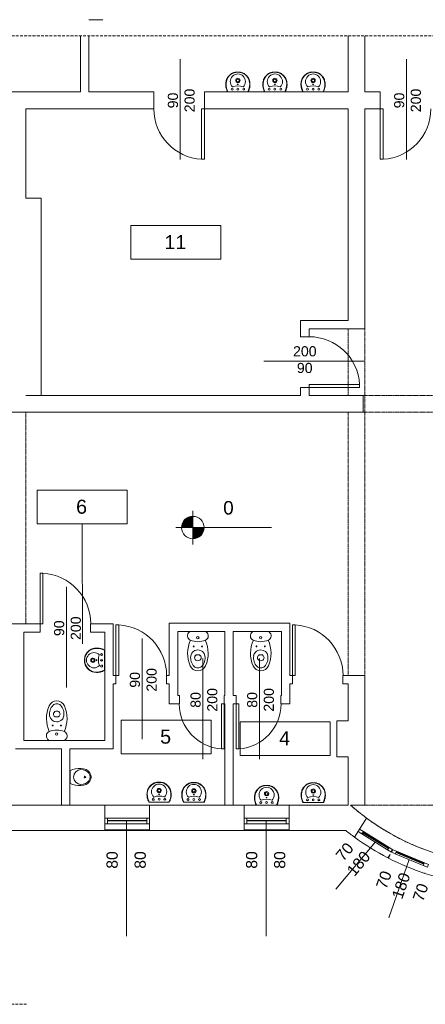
# Model space of a CAD drawing. Header units: millimetres. Extents: x -25482 to 40133, y -15451 to 2292.
# Tile 2 of 3: x 21329 to 28554, y -15451 to 2077. Entities that reach past the tile are written whole.
import ezdxf

# ---------------------------------------------------------------- set-up
doc = ezdxf.new("R2010")
doc.units = ezdxf.units.MM
doc.linetypes.add('DASHED', pattern=[0.75, 0.5, -0.25])
doc.linetypes.add('Wyburzony', pattern=[4.8, 3.2, -1.6])
for name, color, linetype, lineweight in [('A-AREA-IDEN', 250, 'Continuous', 9), ('A-DETL-DEMO', 6, 'Wyburzony', 9), ('A-DETL-THIN', 151, 'Continuous', 9), ('A-DOOR', 250, 'Continuous', 9), ('A-DOOR-IDEN', 250, 'Continuous', 9), ('A-FLOR', 192, 'Continuous', 9), ('A-GLAZ', 250, 'Continuous', 9), ('A-GLAZ-IDEN', 250, 'Continuous', 9), ('A-WALL', 113, 'Continuous', 9), ('G-ANNO-DIMS', 250, 'Continuous', 9), ('G-ANNO-TEXT', 231, 'Continuous', 9), ('P-SANR-FIXT', 250, 'Continuous', 9)]:
    doc.layers.add(name, color=color, linetype=linetype, lineweight=lineweight)
doc.styles.add('Arial_1', font='arial.ttf', dxfattribs={"height": 200})
doc.styles.add('Arial_2', font='arial.ttf', dxfattribs={"height": 250})
doc.styles.add('Arial_3', font='arial.ttf', dxfattribs={"height": 240})
doc.styles.add('Arial_4', font='arial.ttf', dxfattribs={"height": 180})

# ---------------------------------------------------------------- blocks, each defined once
blk = doc.blocks.new('M_Jednoskrzydłowe płytowe - 90x200-423182-PARTER')
at = {"layer": 'A-DOOR', "lineweight": 18}
for p, q in [((399, -150), (399, -1050)), ((450, -150), (399, -150)), ((450, -150), (450, -1050)), ((450, -1050), (399, -1050))]:
    blk.add_line(p, q, dxfattribs=at)
at = {"layer": 'A-DOOR'}
blk.add_arc((450, -150), 902, 180, 266.7576, dxfattribs=at)
blk = doc.blocks.new('M_Jednoskrzydłowe płytowe - 90x200-421919-PARTER')
at = {"layer": 'A-DOOR', "lineweight": 18}
for p, q in [((399, 75), (399, 975)), ((450, 975), (399, 975)), ((450, 75), (450, 975)), ((450, 75), (399, 75))]:
    blk.add_line(p, q, dxfattribs=at)
at = {"layer": 'A-DOOR'}
blk.add_arc((450, 75), 902, 93.2424, 180, dxfattribs=at)
blk = doc.blocks.new('M_Jednoskrzydłowe płytowe - 90x200-423139-PARTER')
at = {"layer": 'A-DOOR', "lineweight": 18}
for p, q in [((399, 150), (399, 1050)), ((450, 1050), (399, 1050)), ((450, 150), (450, 1050)), ((450, 150), (399, 150))]:
    blk.add_line(p, q, dxfattribs=at)
at = {"layer": 'A-DOOR'}
blk.add_arc((450, 150), 902, 93.2424, 180, dxfattribs=at)
blk = doc.blocks.new('M_Jednoskrzydłowe płytowe - 90x200-421705-PARTER')
at = {"layer": 'A-DOOR', "lineweight": 18}
for p, q in [((399, -75), (399, -975)), ((450, -75), (399, -75)), ((450, -75), (450, -975)), ((450, -975), (399, -975))]:
    blk.add_line(p, q, dxfattribs=at)
at = {"layer": 'A-DOOR'}
blk.add_arc((450, -75), 902, 180, 266.7576, dxfattribs=at)
blk = doc.blocks.new('M_Jednoskrzydłowe płytowe - 80x200-425787-PARTER')
at = {"layer": 'A-DOOR', "lineweight": 18}
for p, q in [((349, 75), (349, 875)), ((400, 875), (349, 875)), ((400, 75), (400, 875)), ((400, 75), (349, 75))]:
    blk.add_line(p, q, dxfattribs=at)
at = {"layer": 'A-DOOR'}
blk.add_arc((400, 75), 802, 93.6474, 180, dxfattribs=at)
blk = doc.blocks.new('M_Jednoskrzydłowe płytowe - 80x200-422149-PARTER')
at = {"layer": 'A-DOOR', "lineweight": 18}
for p, q in [((349, -75), (349, -875)), ((400, -75), (349, -75)), ((400, -75), (400, -875)), ((400, -875), (349, -875))]:
    blk.add_line(p, q, dxfattribs=at)
at = {"layer": 'A-DOOR'}
blk.add_arc((400, -75), 802, 180, 266.3526, dxfattribs=at)
blk = doc.blocks.new('Okno_ramowe_belka-poziomo_stale - 120x150-V1-PARTER')
at = {"layer": 'A-GLAZ', "lineweight": 18}
for p, q in [((-279, 80), (-359, 80)), ((-359, 80), (-359, 30)), ((-359, 30), (-279, 30)), ((-279, 30), (-279, 80)), ((261, 55), (-279, 55)), ((-279, 55), (-279, 45)), ((-279, 45), (261, 45)), ((261, 80), (261, 30)), ((341, 80), (261, 80)), ((261, 45), (261, 55)), ((261, 30), (341, 30)), ((341, 30), (341, 80))]:
    blk.add_line(p, q, dxfattribs=at)
at = {"layer": 'A-GLAZ'}
for p, q in [((261, 80), (-279, 80)), ((-279, 30), (261, 30))]:
    blk.add_line(p, q, dxfattribs=at)
blk = doc.blocks.new('Okno_ramowe_belka-poziomo_stale - 120x150-V2-PARTER')
at = {"layer": 'A-GLAZ', "lineweight": 18}
for p, q in [((-279, 80), (-359, 80)), ((-359, 80), (-359, 30)), ((-359, 30), (-279, 30)), ((-279, 30), (-279, 80)), ((261, 55), (-279, 55)), ((-279, 55), (-279, 45)), ((-279, 45), (261, 45)), ((261, 80), (261, 30)), ((341, 80), (261, 80)), ((261, 45), (261, 55)), ((261, 30), (341, 30))]:
    blk.add_line(p, q, dxfattribs=at)
at = {"layer": 'A-GLAZ'}
for p, q in [((261, 80), (-279, 80)), ((-279, 30), (261, 30))]:
    blk.add_line(p, q, dxfattribs=at)
blk = doc.blocks.new('Okno_ramowe_uchylne gora-rozwierne - 120x150 2-458397-PARTER')
at = {"layer": 'A-GLAZ', "lineweight": 18}
for p, q in [((-359, 105), (-409, 105)), ((-409, 5), (-359, 5)), ((-359, 5), (-359, 105)), ((341, 55), (-359, 55)), ((-359, 55), (-359, 45)), ((-359, 45), (341, 45)), ((341, 105), (341, 5)), ((391, 105), (341, 105)), ((341, 45), (341, 55)), ((341, 5), (391, 5))]:
    blk.add_line(p, q, dxfattribs=at)
at = {"layer": 'A-GLAZ'}
for p, q in [((341, 105), (-359, 105)), ((-359, 5), (341, 5))]:
    blk.add_line(p, q, dxfattribs=at)
blk = doc.blocks.new('Sink - Cloakroom - 440 x 350mm-469328-PARTER')
at = {"layer": 'P-SANR-FIXT', "flags": 128}
for points in [[(0, 353), (-8, 353), (-17, 353), (-25, 353), (-33, 352), (-42, 350), (-50, 349), (-58, 347), (-66, 345), (-74, 342), (-82, 339), (-89, 336), (-97, 333), (-104, 329), (-112, 325), (-119, 320), (-126, 316), (-132, 311), (-139, 306), (-145, 300), (-151, 294), (-157, 289), (-163, 282), (-168, 276), (-173, 269), (-178, 263), (-183, 256), (-187, 248), (-191, 241), (-195, 234), (-198, 226), (-201, 218), (-204, 210), (-206, 203), (-208, 194), (-208, 194)], [(208, 194), (206, 202), (204, 210), (201, 218), (198, 226), (195, 234), (191, 241), (187, 248), (183, 255), (178, 262), (173, 269), (168, 276), (163, 282), (157, 288), (151, 294), (145, 300), (139, 305), (132, 311), (126, 316), (119, 320), (112, 325), (104, 329), (97, 333), (89, 336), (82, 339), (74, 342), (66, 345), (58, 347), (50, 349), (42, 350), (33, 352), (25, 353), (17, 353), (9, 353), (0, 353), (0, 353)], [(-208, 194), (-211, 184), (-213, 173), (-214, 162), (-215, 152), (-216, 141), (-216, 130), (-216, 119), (-215, 109), (-214, 98), (-212, 87), (-211, 77), (-208, 66), (-205, 56), (-202, 46), (-199, 35), (-195, 25), (-190, 16), (-185, 6), (-183, 1)], [(183, 1), (187, 10), (192, 19), (196, 29), (200, 39), (203, 49), (206, 60), (209, 70), (211, 81), (213, 91), (214, 102), (215, 113), (216, 123), (216, 134), (216, 145), (215, 156), (214, 166), (212, 177), (210, 188), (208, 194)]]:
    blk.add_lwpolyline(points, dxfattribs=at)
at = {"layer": 'P-SANR-FIXT'}
for centre, radius, start, end in [((53, 131), 264, 166.3649, 209.3127), ((-6, 145), 204, 88.3442, 166.3649), ((-6, 145), 204, 151.9215, 154.8002), ((0, 184), 135, 314.9444, 224.5371), ((-6, 145), 204, 125.9149, 128.7935), ((-6, 145), 204, 99.9082, 102.7869), ((0, 204), 38.6, 0, 180), ((0, 204), 38.6, 180, 0), ((0, 204), 23.5, 0, 180), ((0, 204), 23.5, 180, 0), ((6, 145), 204, 13.6351, 91.6558), ((6, 145), 204, 77.2124, 80.091), ((6, 145), 204, 51.2057, 54.0844), ((-53, 131), 264, 330.6873, 13.6351), ((6, 145), 204, 25.1991, 28.0777), ((-101, 51), 17, 0, 180), ((-101, 51), 17, 180, 0), ((-2, -160), 267, 68.6801, 110.8014), ((-1, 49), 16.8, 90, 270), ((-1, 49), 16.8, 270, 90), ((104, 50), 17, 0, 180), ((104, 50), 17, 180, 0)]:
    blk.add_arc(centre, radius, start, end, dxfattribs=at)
for major_axis in [(-9.08, 0), (9.08, 0)]:
    blk.add_ellipse((-1, 137), major_axis=major_axis, ratio=0.332108, start_param=3.141593, end_param=6.283185, dxfattribs=at)
blk.add_open_spline([(0, 353), (0, 353), (0, 353), (0, 353)], degree=3, dxfattribs=at)
blk.add_open_spline([(0, 353), (0, 353), (0, 353), (0, 353), (0, 351), (0, 350), (0, 350), (0, 349)], degree=3, knots=[-0.8570646, -0.8570646, -0.8570646, -0.8570646, -0.75, -0.5, -0.25, -0.125, 0, 0, 0, 0], dxfattribs=at)
blk = doc.blocks.new('M_WC Seat with Cistern-Wall Based - 700 x 370mm-469254-PARTER')
at = {"layer": 'P-SANR-FIXT'}
for p, q in [((82, 506), (94, 493)), ((94, 493), (156, 493)), ((156, 493), (168, 506)), ((-22, 75), (-22, 84)), ((272, 84), (272, 75))]:
    blk.add_line(p, q, dxfattribs=at)
for centre, radius, start, end in [((126, 628), 150, 90.5311, 156.2031), ((117, 642), 81.6, 84.1645, 135.6026), ((124, 628), 150, 23.7969, 89.4689), ((133, 642), 81.6, 44.3974, 95.8355), ((500, 463), 558, 156.2031, 204.6455), ((216, 545), 220, 135.6026, 189.0939), ((117, 541), 50, 162.8135, 225), ((125, 539), 58.1, 17.1829, 162.8135), ((133, 541), 50, 315, 17.1829), ((34, 545), 220, 350.9061, 44.3974), ((-250, 463), 558, 335.3545, 23.7969), ((125, 531), 128, 189.0939, 270.0015), ((125, 531), 128, 269.9985, 317.5547), ((125, 531), 128, 317.5547, 350.9061), ((22, 154), 82.5, 113.1218, 237.7255), ((125, -87), 344, 66.8782, 113.1218), ((52, 340), 7.83, 0, 180), ((52, 340), 7.83, 180, 360), ((126, 186), 20.9, 0, 180), ((126, 186), 20.9, 180, 0), ((200, 340), 7.83, 0, 180), ((200, 340), 7.83, 180, 0), ((228, 154), 82.5, 302.2745, 66.8782)]:
    blk.add_arc(centre, radius, start, end, dxfattribs=at)
blk = doc.blocks.new('Sink - Cloakroom - 440 x 350mm-V7-PARTER')
at = {"layer": 'P-SANR-FIXT'}
for p, q in [((182, 0), (-179, 0)), ((-177, 0), (-178, 0)), ((178, 0), (177, 0))]:
    blk.add_line(p, q, dxfattribs=at)
at = {"layer": 'P-SANR-FIXT', "flags": 128}
for points in [[(-182, 0), (-187, -10), (-192, -19), (-196, -29), (-200, -39), (-203, -49), (-206, -60), (-209, -70), (-211, -81), (-213, -91), (-214, -102), (-215, -113), (-216, -123), (-216, -134), (-216, -145), (-215, -156), (-214, -166), (-212, -177), (-210, -188), (-208, -194)], [(208, -194), (211, -184), (213, -173), (214, -162), (215, -152), (216, -141), (216, -130), (216, -119), (215, -109), (214, -98), (212, -87), (211, -77), (208, -66), (205, -56), (202, -46), (199, -35), (195, -25), (190, -16), (185, -6), (182, 0)], [(-208, -194), (-206, -202), (-204, -210), (-201, -218), (-198, -226), (-195, -234), (-191, -241), (-187, -248), (-183, -255), (-178, -262), (-173, -269), (-168, -276), (-163, -282), (-157, -288), (-151, -294), (-145, -300), (-139, -305), (-132, -311), (-126, -316), (-119, -320), (-112, -325), (-104, -329), (-97, -333), (-89, -336), (-82, -339), (-74, -342), (-66, -345), (-58, -347), (-50, -349), (-42, -350), (-33, -352), (-25, -353), (-17, -353), (-9, -353), (0, -353), (0, -353)], [(0, -353), (8, -353), (17, -353), (25, -353), (33, -352), (42, -350), (50, -349), (58, -347), (66, -345), (74, -342), (82, -339), (89, -336), (97, -333), (104, -329), (112, -325), (119, -320), (126, -316), (132, -311), (139, -306), (145, -300), (151, -294), (157, -289), (163, -282), (168, -276), (173, -269), (178, -263), (183, -256), (187, -248), (191, -241), (195, -234), (198, -226), (201, -218), (204, -210), (206, -203), (208, -194), (208, -194)]]:
    blk.add_lwpolyline(points, dxfattribs=at)
at = {"layer": 'P-SANR-FIXT'}
for centre, radius, start, end in [((53, -131), 264, 150.3649, 193.6351), ((0, -184), 135, 135.4629, 45.0556), ((-101, -51), 17, 360, 180), ((-101, -51), 17, 180, 360), ((-2, 160), 267, 249.1986, 291.3199), ((0, -204), 38.6, 360, 180), ((-1, -49), 16.8, 90, 270), ((-1, -49), 16.8, 270, 90), ((104, -50), 17, 360, 180), ((104, -50), 17, 180, 360), ((-53, -131), 264, 346.3649, 29.6351), ((-6, -145), 204, 193.6351, 271.6558), ((-6, -145), 204, 205.1998, 208.0785), ((-6, -145), 204, 231.2065, 234.0851), ((-6, -145), 204, 257.2131, 260.0918), ((0, -204), 38.6, 180, 360), ((0, -204), 23.5, 360, 180), ((0, -204), 23.5, 180, 360), ((6, -145), 204, 268.3442, 346.3649), ((6, -145), 204, 279.909, 282.7876), ((6, -145), 204, 305.9156, 308.7943), ((6, -145), 204, 331.9223, 334.8009)]:
    blk.add_arc(centre, radius, start, end, dxfattribs=at)
for major_axis in [(-9.08, 0), (9.08, 0)]:
    blk.add_ellipse((-1, -137), major_axis=major_axis, ratio=0.332108, start_param=3.141593, end_param=6.283185, dxfattribs=at)
for points, knots in [([(-178, 0), (-178, 0), (-179, 0), (-180, 0), (-181, 0), (-182, 0), (-182, 0), (-182, 0), (-182, 0)], [-1, -1, -1, -1, -0.75, -0.625, -0.5, -0.375, -0.3125, -0.25, -0.25, -0.25, -0.25]), ([(182, 0), (182, 0), (182, 0), (182, 0), (181, 0), (180, 0), (179, 0), (178, 0), (178, 0)], [-0.75, -0.75, -0.75, -0.75, -0.6875, -0.625, -0.5, -0.375, -0.25, 0, 0, 0, 0]), ([(0, -349), (0, -350), (0, -351), (0, -353), (0, -353), (0, -353), (0, -353)], [-1, -1, -1, -1, -0.75, -0.5, -0.25, -0.1429354, -0.1429354, -0.1429354, -0.1429354])]:
    blk.add_open_spline(points, degree=3, knots=knots, dxfattribs=at)
blk.add_open_spline([(0, -353), (0, -353), (0, -353), (0, -353)], degree=3, dxfattribs=at)
blk = doc.blocks.new('Sink - Cloakroom - 440 x 350mm-V10-PARTER')
at = {"layer": 'P-SANR-FIXT', "flags": 128}
for points in [[(-182, 0), (-187, -10), (-192, -19), (-196, -29), (-200, -39), (-203, -49), (-206, -60), (-209, -70), (-211, -81), (-213, -91), (-214, -102), (-215, -113), (-216, -123), (-216, -134), (-216, -145), (-215, -156), (-214, -166), (-212, -177), (-210, -188), (-208, -194)], [(208, -194), (211, -184), (213, -173), (214, -162), (215, -152), (216, -141), (216, -130), (216, -119), (215, -109), (214, -98), (212, -87), (211, -77), (208, -66), (205, -56), (202, -46), (199, -35), (195, -25), (190, -16), (185, -6), (182, 0)], [(-208, -194), (-206, -202), (-204, -210), (-201, -218), (-198, -226), (-195, -234), (-191, -241), (-187, -248), (-183, -255), (-178, -262), (-173, -269), (-168, -276), (-163, -282), (-157, -288), (-151, -294), (-145, -300), (-139, -305), (-132, -311), (-126, -316), (-119, -320), (-112, -325), (-104, -329), (-97, -333), (-89, -336), (-82, -339), (-74, -342), (-66, -345), (-58, -347), (-50, -349), (-42, -350), (-33, -352), (-25, -353), (-17, -353), (-9, -353), (0, -353), (0, -353)], [(0, -353), (8, -353), (17, -353), (25, -353), (33, -352), (42, -350), (50, -349), (58, -347), (66, -345), (74, -342), (82, -339), (89, -336), (97, -333), (104, -329), (112, -325), (119, -320), (126, -316), (132, -311), (139, -306), (145, -300), (151, -294), (157, -289), (163, -282), (168, -276), (173, -269), (178, -263), (183, -256), (187, -248), (191, -241), (195, -234), (198, -226), (201, -218), (204, -210), (206, -203), (208, -194), (208, -194)]]:
    blk.add_lwpolyline(points, dxfattribs=at)
at = {"layer": 'P-SANR-FIXT'}
for centre, radius, start, end in [((53, -131), 264, 150.3649, 193.6351), ((0, -184), 135, 135.4629, 45.0556), ((-101, -51), 17, 360, 180), ((-101, -51), 17, 180, 360), ((-2, 160), 267, 249.1986, 291.3199), ((0, -204), 38.6, 360, 180), ((-1, -49), 16.8, 90, 270), ((-1, -49), 16.8, 270, 90), ((104, -50), 17, 360, 180), ((104, -50), 17, 180, 360), ((-53, -131), 264, 346.3649, 29.6351), ((-6, -145), 204, 193.6351, 271.6558), ((-6, -145), 204, 205.1998, 208.0785), ((-6, -145), 204, 231.2065, 234.0851), ((-6, -145), 204, 257.2131, 260.0918), ((0, -204), 38.6, 180, 360), ((0, -204), 23.5, 360, 180), ((0, -204), 23.5, 180, 360), ((6, -145), 204, 268.3442, 346.3649), ((6, -145), 204, 279.909, 282.7876), ((6, -145), 204, 305.9156, 308.7943), ((6, -145), 204, 331.9223, 334.8009)]:
    blk.add_arc(centre, radius, start, end, dxfattribs=at)
for major_axis in [(-9.08, 0), (9.08, 0)]:
    blk.add_ellipse((-1, -137), major_axis=major_axis, ratio=0.332108, start_param=3.141593, end_param=6.283185, dxfattribs=at)
blk.add_open_spline([(0, -349), (0, -350), (0, -351), (0, -353), (0, -353), (0, -353), (0, -353)], degree=3, knots=[-1, -1, -1, -1, -0.75, -0.5, -0.25, -0.1429354, -0.1429354, -0.1429354, -0.1429354], dxfattribs=at)
blk.add_open_spline([(0, -353), (0, -353), (0, -353), (0, -353)], degree=3, dxfattribs=at)
blk = doc.blocks.new('Urinal _2_ - Urinal _2_-472095-PARTER')
at = {"layer": 'P-SANR-FIXT'}
blk.add_line((-117, -3), (117, -3), dxfattribs=at)
blk.add_circle((0, -268), 15, dxfattribs=at)
for centre, start, end in [((392, -195), 159.3261, 180), ((-392, -195), 360, 20.6739)]:
    blk.add_arc(centre, 545, start, end, dxfattribs=at)
for major_axis, ratio, start_param, end_param in [((-132, 0), 0.987707, 3.141593, 6.283185), ((0, 186), 0.819068, 1.570796, 4.712389), ((0, 165), 0.80303, 1.570796, 4.712389)]:
    blk.add_ellipse((0, -195), major_axis=major_axis, ratio=ratio, start_param=start_param, end_param=end_param, dxfattribs=at)
blk = doc.blocks.new('M_Oznaczenie pomieszczenia - Oznaczenie pomieszczenia 3-509530-PARTER')
at = {"layer": 'A-AREA-IDEN'}
for p, q in [((-8, 3), (-8, -3)), ((-8, 3), (8, 3)), ((8, 3), (8, -3)), ((-8, -3), (8, -3))]:
    blk.add_line(p, q, dxfattribs=at)
blk = doc.blocks.new('M_Oznaczenie okna - M_Oznaczenie okna-3796-PARTER')
at = {"layer": 'A-GLAZ-IDEN'}
blk.add_line((-0.1, 3.25), (-0.1, -17.16), dxfattribs=at)
blk = doc.blocks.new('Rzędne punktów - M_Rzędna punktu - wypełniony obszar docelowy-23738-PARTER')
at = {"layer": 'G-ANNO-DIMS'}
h = blk.add_hatch(color=256, dxfattribs=at)
edge = h.paths.add_edge_path()
edge.add_line((0, 0), (-2, 0))
edge.add_arc((0, 0), 2, 90, 180, ccw=False)
edge.add_line((0, 2), (0, 0))
h = blk.add_hatch(color=256, dxfattribs=at)
edge = h.paths.add_edge_path()
edge.add_line((0, 0), (2, 0))
edge.add_arc((0, 0), 2, 270, 360, ccw=False)
edge.add_line((0, -2), (0, 0))
for p, q in [((0, -3), (0, 3)), ((-3, 0), (14, 0))]:
    blk.add_line(p, q, dxfattribs=at)
blk.add_circle((0, 0), 2, dxfattribs=at)
blk = doc.blocks.new('M_Oznaczenie drzwi - M_Oznaczenie drzwi-1233-PARTER')
at = {"layer": 'A-DOOR-IDEN'}
blk.add_line((0.19, 7.31), (0.19, -10.57), dxfattribs=at)

msp = doc.modelspace()

# ---------------------------------------------------------------- linework, layer by layer
at = {"color": 18, "linetype": 'DASHED', "lineweight": 5, "ltscale": 100, "true_color": 0x000000}
for p, q in [((7835, 1792), (38537, 1792)), ((21453, -15451), (11039, -15451))]:
    msp.add_line(p, q, dxfattribs=at)
at = {"layer": 'A-AREA-IDEN', "color": 18, "lineweight": 5, "true_color": 0x000000}
msp.add_line((22450, -9033), (22443, -6899), dxfattribs=at)
at = {"layer": 'A-DETL-DEMO', "color": 18, "lineweight": 5, "true_color": 0x000000}
for p, q in [((27179, -4612), (27179, -3427)), ((27479, -9597), (27479, -3397)), ((27441, -4612), (31409, -4612)), ((21441, -4912), (21441, -8678)), ((27179, -9597), (27179, -4912)), ((31409, -4912), (27309, -4912)), ((27479, -11907), (32725, -11907))]:
    msp.add_line(p, q, dxfattribs=at)
at = {"layer": 'A-DETL-THIN', "color": 18, "lineweight": 5, "true_color": 0x000000}
for p, q in [((27665, -12559), (26960, -13403)), ((28264, -12873), (27907, -13913))]:
    msp.add_line(p, q, dxfattribs=at)
at = {"layer": 'A-FLOR', "color": 18, "lineweight": 5, "true_color": 0x000000}
for start, end in [(228.5268, 231.3441), (232.2307, 234.4201), (234.8328, 237.5071), (237.972, 240.6414), (241.0682, 243.8023), (244.0793, 246.8971), (246.9794, 249.8021)]:
    msp.add_arc((29989, -8778), 4176, start, end, dxfattribs=at)
at = {"layer": 'A-WALL', "color": 18, "lineweight": 5, "true_color": 0x000000}
for p, q in [((22810, 2077), (22561, 2077)), ((22411, 792), (22411, 1792)), ((22561, 1792), (22561, 792)), ((27179, 1792), (27179, 792)), ((27479, 1792), (27479, 792)), ((22411, 792), (20166, 792)), ((23721, 792), (22561, 792)), ((23721, 492), (23721, 792)), ((27179, 792), (24621, 792)), ((24621, 492), (24621, 792)), ((27751, 792), (27479, 792)), ((27751, 492), (27751, 792)), ((21441, 492), (23721, 492)), ((21441, 492), (21441, -1101)), ((24621, 492), (27179, 492)), ((27179, 492), (27179, -3277)), ((27479, 492), (27479, -3427)), ((27479, 492), (27751, 492)), ((21441, -1101), (21711, -1101)), ((21711, -1101), (21711, -4612)), ((26333, -3277), (26333, -3569)), ((26333, -3277), (27179, -3277)), ((26483, -3569), (26483, -3427)), ((27479, -3427), (26483, -3427)), ((26483, -3569), (26333, -3569)), ((26333, -4469), (26333, -4612)), ((26483, -4469), (26333, -4469)), ((26483, -4469), (26483, -4612)), ((21441, -4612), (26333, -4612)), ((26483, -4612), (27449, -4612)), ((27449, -4612), (27449, -4911)), ((21141, -4912), (27179, -4912)), ((27179, -4912), (27179, -4911)), ((27449, -4911), (27179, -4911)), ((21693, -8678), (21129, -8678)), ((21693, -8678), (21693, -8828)), ((22993, -8678), (22593, -8678)), ((22593, -8678), (22593, -8828)), ((22993, -8678), (22993, -9597)), ((23994, -8664), (26143, -8664)), ((23994, -9597), (23994, -8664)), ((26143, -8664), (26143, -9597)), ((21404, -8828), (21693, -8828)), ((21404, -8828), (21404, -10752)), ((22593, -8828), (22843, -8828)), ((22843, -10752), (22843, -8828)), ((24983, -8814), (24144, -8814)), ((24144, -8814), (24144, -9954)), ((24983, -8814), (24983, -9954)), ((25993, -8814), (25133, -8814)), ((25133, -8814), (25133, -9954)), ((25993, -9954), (25993, -8814)), ((23044, -9597), (22993, -9597)), ((23044, -9597), (23044, -9747)), ((23994, -9597), (23944, -9597)), ((23944, -9597), (23944, -9747)), ((26186, -9597), (26143, -9597)), ((26186, -9597), (26186, -9747)), ((27086, -9597), (27086, -9747)), ((27086, -9597), (27479, -9597)), ((27479, -11907), (27479, -9597)), ((23044, -9747), (22993, -9747)), ((22993, -9747), (22993, -10902)), ((23944, -9747), (23994, -9747)), ((23994, -10104), (23994, -9747)), ((26186, -9747), (26143, -9747)), ((26143, -9747), (26143, -10104)), ((27086, -9747), (27179, -9747)), ((27179, -10404), (27179, -9747)), ((24174, -9954), (24144, -9954)), ((24174, -10104), (24174, -9954)), ((24983, -9954), (24974, -9954)), ((24974, -10104), (24974, -9954)), ((25183, -9954), (25133, -9954)), ((25183, -10104), (25183, -9954)), ((25993, -9954), (25983, -9954)), ((25983, -10104), (25983, -9954)), ((23994, -10104), (24174, -10104)), ((24974, -10104), (24983, -10104)), ((24983, -11907), (24983, -10104)), ((25133, -10104), (25183, -10104)), ((25133, -11907), (25133, -10104)), ((26143, -10104), (25983, -10104)), ((26979, -10404), (27179, -10404)), ((26979, -11044), (26979, -10404)), ((21404, -10752), (22843, -10752)), ((22074, -10902), (21254, -10902)), ((22074, -11907), (22074, -10902)), ((22224, -10902), (22224, -11907)), ((22993, -10902), (22224, -10902)), ((27179, -11044), (26979, -11044)), ((27179, -11907), (27179, -11044)), ((22843, -11907), (21153, -11907)), ((22843, -11907), (23643, -11907)), ((22843, -11907), (22843, -12348)), ((25327, -11907), (23643, -11907)), ((23643, -11907), (23643, -12348)), ((25327, -11907), (26127, -11907)), ((25327, -11907), (25327, -12348)), ((26127, -11907), (27179, -11907)), ((26127, -11907), (26127, -12348)), ((27223, -11907), (27479, -11907)), ((27504, -12135), (27293, -12476)), ((27137, -12357), (18646, -12357)), ((23643, -12348), (22843, -12348)), ((26127, -12348), (25327, -12348)), ((27889, -12844), (27927, -12782)), ((27899, -12849), (27927, -12782)), ((28544, -13121), (28548, -13112)), ((28546, -13121), (28544, -13121)), ((28546, -13121), (28548, -13112))]:
    msp.add_line(p, q, dxfattribs=at)
for radius, start, end in [(4176, 228.5268, 233.4941), (4176, 233.4941, 304.4845), (4576, 231.4539, 233.9151), (4576, 233.9151, 242.6875), (4576, 242.6875, 242.8289), (4576, 242.8289, 251.6013), (4576, 251.6192, 286.5093)]:
    msp.add_arc((29989, -8778), radius, start, end, dxfattribs=at)

# ---------------------------------------------------------------- block references
at = {"layer": 'A-AREA-IDEN', "color": 18, "lineweight": 5, "true_color": 0x000000, "xscale": 99.99999999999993, "yscale": 99.99999999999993, "zscale": 99.99999999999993}
for p in [(24111, -1889), (22443, -6599), (23939, -10692), (26058, -10720)]:
    msp.add_blockref('M_Oznaczenie pomieszczenia - Oznaczenie pomieszczenia 3-509530-PARTER', p, dxfattribs=at)
at = {"layer": 'A-DOOR', "color": 18, "lineweight": 5, "true_color": 0x000000}
for name, p in [('M_Jednoskrzydłowe płytowe - 90x200-423182-PARTER', (24171, 642)), ('M_Jednoskrzydłowe płytowe - 80x200-422149-PARTER', (24574, -10029))]:
    msp.add_blockref(name, p, dxfattribs=at)
for name, p, rotation in [('M_Jednoskrzydłowe płytowe - 90x200-423139-PARTER', (28201, 642), 180), ('M_Jednoskrzydłowe płytowe - 90x200-421919-PARTER', (26408, -4019), 269.9999999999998), ('M_Jednoskrzydłowe płytowe - 90x200-421705-PARTER', (22143, -8753), 180), ('M_Jednoskrzydłowe płytowe - 90x200-421705-PARTER', (23494, -9672), 180), ('M_Jednoskrzydłowe płytowe - 90x200-421705-PARTER', (26636, -9672), 180), ('M_Jednoskrzydłowe płytowe - 80x200-425787-PARTER', (25583, -10029), 180)]:
    msp.add_blockref(name, p, dxfattribs=dict(at, rotation=rotation))
at = {"layer": 'A-DOOR-IDEN', "color": 18, "lineweight": 5, "true_color": 0x000000, "xscale": 99.99999999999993, "yscale": 99.99999999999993, "zscale": 99.99999999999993}
for p in [(24171, 642), (28201, 642), (22143, -8753), (23494, -9672), (24574, -10029), (25583, -10029)]:
    msp.add_blockref('M_Oznaczenie drzwi - M_Oznaczenie drzwi-1233-PARTER', p, dxfattribs=at)
at = {"layer": 'A-DOOR-IDEN', "color": 18, "lineweight": 5, "true_color": 0x000000, "xscale": 99.99999999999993, "yscale": 99.99999999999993, "zscale": 99.99999999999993, "rotation": 89.99999999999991}
msp.add_blockref('M_Oznaczenie drzwi - M_Oznaczenie drzwi-1233-PARTER', (26408, -4019), dxfattribs=at)
at = {"layer": 'A-GLAZ', "color": 18, "lineweight": 5, "true_color": 0x000000}
for name, p, rotation in [('Okno_ramowe_uchylne gora-rozwierne - 120x150 2-458397-PARTER', (23234, -12132), 180), ('Okno_ramowe_uchylne gora-rozwierne - 120x150 2-458397-PARTER', (25718, -12132), 180), ('Okno_ramowe_belka-poziomo_stale - 120x150-V2-PARTER', (27688, -12486), 148.3013289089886), ('Okno_ramowe_belka-poziomo_stale - 120x150-V1-PARTER', (28291, -12797), 157.2151349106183)]:
    msp.add_blockref(name, p, dxfattribs=dict(at, rotation=rotation))
at = {"layer": 'A-GLAZ-IDEN', "color": 18, "lineweight": 5, "true_color": 0x000000, "xscale": 99.99999999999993, "yscale": 99.99999999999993, "zscale": 99.99999999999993}
for p in [(23243, -12522), (25727, -12522)]:
    msp.add_blockref('M_Oznaczenie okna - M_Oznaczenie okna-3796-PARTER', p, dxfattribs=at)
at = {"layer": 'G-ANNO-DIMS', "color": 18, "lineweight": 5, "true_color": 0x000000, "xscale": 99.99999999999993, "yscale": 99.99999999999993, "zscale": 99.99999999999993}
msp.add_blockref('Rzędne punktów - M_Rzędna punktu - wypełniony obszar docelowy-23738-PARTER', (24412, -6965), dxfattribs=at)
at = {"layer": 'P-SANR-FIXT', "color": 18, "lineweight": 5, "true_color": 0x000000}
for name, p in [('Sink - Cloakroom - 440 x 350mm-469328-PARTER', (25215, 791)), ('Sink - Cloakroom - 440 x 350mm-469328-PARTER', (25875, 791)), ('Sink - Cloakroom - 440 x 350mm-469328-PARTER', (26555, 791)), ('M_WC Seat with Cistern-Wall Based - 700 x 370mm-469254-PARTER', (21864, -10827))]:
    msp.add_blockref(name, p, dxfattribs=at)
for name, p, rotation in [('M_WC Seat with Cistern-Wall Based - 700 x 370mm-469254-PARTER', (24628, -8739), 180), ('M_WC Seat with Cistern-Wall Based - 700 x 370mm-469254-PARTER', (25748, -8739), 180), ('Sink - Cloakroom - 440 x 350mm-V7-PARTER', (22837, -9326), 269.9999999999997), ('Urinal _2_ - Urinal _2_-472095-PARTER', (22224, -11405), 90), ('Sink - Cloakroom - 440 x 350mm-V7-PARTER', (23812, -11850), 180), ('Sink - Cloakroom - 440 x 350mm-V7-PARTER', (24431, -11855), 180), ('Sink - Cloakroom - 440 x 350mm-V10-PARTER', (25727, -11907), 180), ('Sink - Cloakroom - 440 x 350mm-V7-PARTER', (26558, -11860), 180)]:
    msp.add_blockref(name, p, dxfattribs=dict(at, rotation=rotation))

# ---------------------------------------------------------------- texts
at = {"layer": 'A-AREA-IDEN', "color": 18, "lineweight": 5, "true_color": 0x000000, "char_height": 250, "attachment_point": 1, "style": 'Arial_2'}
for s, insert, width in [('11', (23908, -1758), 464.98), ('\\fArial|b0|i0|c238|p34|;6', (22334, -6468), 232.49), ('\\fArial|b0|i0|c238|p34|;5', (23831, -10561), 232.49), ('\\fArial|b0|i0|c238|p34|;4', (25950, -10589), 232.49)]:
    msp.add_mtext(s, dxfattribs=dict(at, insert=insert, width=width))
at = {"layer": 'A-DOOR-IDEN', "color": 18, "lineweight": 5, "true_color": 0x000000, "char_height": 180, "attachment_point": 1, "rotation": 90, "style": 'Arial_4'}
for s, insert, width in [('90', (23968, 499), 336.71), ('200', (24265, 429), 505.06), ('90', (27998, 499), 336.71), ('200', (28295, 429), 505.06), ('200', (22238, -8966), 505.06), ('90', (21941, -8896), 336.71), ('90', (23291, -9815), 336.71), ('200', (23588, -9885), 505.06), ('80', (24372, -10172), 336.71), ('200', (24669, -10241), 505.06), ('80', (25380, -10172), 336.71), ('200', (25677, -10241), 505.06)]:
    msp.add_mtext(s, dxfattribs=dict(at, insert=insert, width=width))
at = {"layer": 'A-DOOR-IDEN', "color": 18, "lineweight": 5, "true_color": 0x000000, "char_height": 180, "attachment_point": 1, "style": 'Arial_4'}
for s, insert, width in [('200', (26198, -3736), 505.06), ('90', (26266, -4033), 336.71)]:
    msp.add_mtext(s, dxfattribs=dict(at, insert=insert, width=width))
at = {"layer": 'A-GLAZ-IDEN', "color": 18, "lineweight": 5, "true_color": 0x000000, "char_height": 200, "width": 384.81, "attachment_point": 1, "rotation": 90, "style": 'Arial_1'}
for insert in [(22875, -13037), (23375, -13037), (25360, -13037), (25860, -13037)]:
    msp.add_mtext('80', dxfattribs=dict(at, insert=insert))
at = {"layer": 'G-ANNO-TEXT', "color": 18, "lineweight": 5, "true_color": 0x000000, "char_height": 200, "attachment_point": 1, "style": 'Arial_1'}
for s, insert, width, rotation in [('70', (26940, -12790), 384.81, 50.1016), ('180', (27138, -13059), 577.21, 50.1016), ('70', (27670, -13349), 384.81, 71.1016), ('180', (27951, -13529), 577.21, 71.1016), ('70', (28323, -13572), 384.81, 71.1016)]:
    msp.add_mtext(s, dxfattribs=dict(at, insert=insert, width=width, rotation=rotation))

# ---------------------------------------------------------------- next in the draw order: texts
at = {"layer": 'G-ANNO-DIMS', "color": 18, "lineweight": 5, "true_color": 0x000000, "insert": (24954, -6492), "char_height": 240, "width": 223.31, "attachment_point": 1, "line_spacing_factor": 0.941778, "style": 'Arial_3', "bg_fill": 3, "box_fill_scale": 1.25, "bg_fill_color": 256, "bg_fill_true_color": 13158600, "bg_fill_transparency": 0}
msp.add_mtext('\\fArial|b0|i0|c238|p34|;0', dxfattribs=at)

doc.saveas('drawing.dxf')
